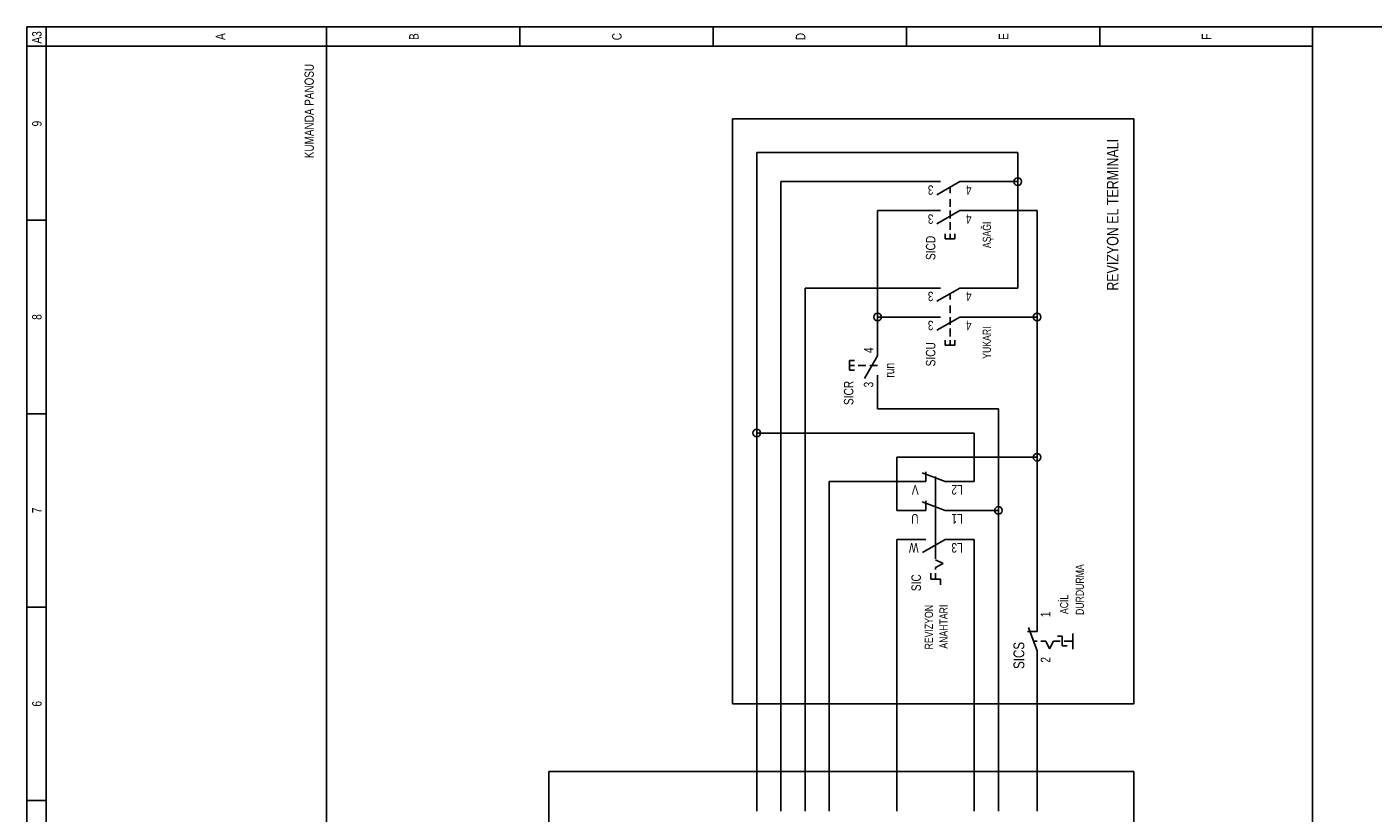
# Model space of a CAD drawing. Header units: centimetres. Extents: x 0 to 12309, y -30 to 2970.
# Tile 21 of 28: x 10921 to 11579, y 632 to 1016. Entities that reach past the tile are written whole.
import ezdxf
from ezdxf.enums import TextEntityAlignment as Align

# ---------------------------------------------------------------- set-up
doc = ezdxf.new("R2010")
doc.units = ezdxf.units.CM
doc.layers.add('ASN-ELEKTRIK', color=3, linetype='Continuous')
doc.layers.add('ASN-ELEKTRIK-YAZI', color=4, linetype='Continuous')

msp = doc.modelspace()

# ---------------------------------------------------------------- linework, layer by layer
at = {"layer": 'ASN-ELEKTRIK'}
for p, q in [((10920.81, 70.2), (10920.81, 1015.95)), ((10920.81, 1015.95), (11587.57, 1015.95)), ((10930.27, 79.66), (10930.27, 1015.95)), ((11067.4, 1015.95), (11067.4, 1006.5)), ((11161.98, 1015.95), (11161.98, 1006.5)), ((11256.55, 1015.95), (11256.55, 1006.5)), ((11351.13, 1006.5), (11351.13, 1015.95)), ((11445.7, 1006.5), (11445.7, 1015.95)), ((11549.74, 70.2), (11549.74, 1015.95)), ((10920.81, 1006.5), (11549.74, 1006.5)), ((11067.4, 79.66), (11067.4, 1006.5)), ((11266.01, 684.94), (11266.01, 971.03)), ((11266.01, 971.03), (11462.26, 971.03)), ((11462.26, 971.03), (11462.26, 684.94)), ((11405.51, 954.48), (11277.83, 954.48)), ((11277.83, 817.34), (11277.83, 954.48)), ((11405.51, 940.29), (11405.51, 954.48)), ((11289.66, 635.29), (11289.66, 940.29)), ((11362.95, 940.29), (11289.66, 940.29)), ((11367.68, 940.29), (11362.95, 940.29)), ((11377.14, 940.29), (11365.95, 933.83)), ((11372.41, 934.62), (11372.41, 937.56)), ((11377.14, 940.29), (11381.87, 940.29)), ((11405.51, 940.29), (11381.87, 940.29)), ((11405.51, 888.28), (11405.51, 940.29)), ((11372.41, 928), (11372.41, 931.78)), ((11336.94, 926.11), (11362.95, 926.11)), ((11336.94, 874.09), (11336.94, 926.11)), ((11367.68, 926.11), (11362.95, 926.11)), ((11377.14, 926.11), (11365.95, 919.65)), ((11372.41, 922.32), (11372.41, 926.11)), ((11377.14, 926.11), (11381.87, 926.11)), ((11381.87, 926.11), (11414.97, 926.11)), ((11414.97, 874.09), (11414.97, 926.11)), ((10930.27, 921.38), (10920.81, 921.38)), ((11372.41, 916.65), (11372.41, 920.43)), ((11370.04, 912.39), (11370.04, 914.76)), ((11370.04, 912.39), (11374.77, 912.39)), ((11372.41, 912.39), (11372.41, 914.76)), ((11374.77, 912.39), (11374.77, 914.76)), ((11362.95, 888.28), (11301.48, 888.28)), ((11301.48, 888.28), (11301.48, 635.29)), ((11367.68, 888.28), (11362.95, 888.28)), ((11377.14, 888.28), (11365.95, 881.82)), ((11372.41, 882.6), (11372.41, 885.55)), ((11377.14, 888.28), (11381.87, 888.28)), ((11381.87, 888.28), (11405.51, 888.28)), ((11372.41, 875.98), (11372.41, 879.76)), ((11362.95, 874.09), (11336.94, 874.09)), ((11336.94, 859.9), (11336.94, 874.09)), ((11367.68, 874.09), (11362.95, 874.09)), ((11377.14, 874.09), (11365.95, 867.63)), ((11372.41, 870.31), (11372.41, 874.09)), ((11377.14, 874.09), (11381.87, 874.09)), ((11381.87, 874.09), (11414.97, 874.09)), ((11414.97, 805.52), (11414.97, 874.09)), ((11370.04, 860.38), (11370.04, 862.74)), ((11372.41, 864.63), (11372.41, 868.42)), ((11372.41, 860.38), (11372.41, 862.74)), ((11374.77, 860.38), (11374.77, 862.74)), ((11336.94, 855.17), (11336.94, 859.9)), ((11370.04, 860.38), (11374.77, 860.38)), ((11323.23, 852.81), (11325.59, 852.81)), ((11323.23, 848.08), (11323.23, 852.81)), ((11323.23, 850.45), (11325.59, 850.45)), ((11327.49, 850.45), (11331.27, 850.45)), ((11336.94, 855.17), (11330.48, 843.99)), ((11333.16, 850.45), (11336.94, 850.45)), ((11323.23, 848.08), (11325.59, 848.08)), ((11336.94, 845.72), (11336.94, 840.99)), ((11336.94, 829.17), (11336.94, 840.99)), ((10930.27, 826.8), (10920.81, 826.8)), ((11396.05, 829.17), (11336.94, 829.17)), ((11396.05, 779.51), (11396.05, 829.17)), ((11384.23, 817.34), (11277.83, 817.34)), ((11277.83, 635.29), (11277.83, 817.34)), ((11384.23, 793.7), (11384.23, 817.34)), ((11346.4, 779.51), (11346.4, 805.52)), ((11346.4, 805.52), (11414.97, 805.52)), ((11414.97, 725.04), (11414.97, 805.52)), ((11370.04, 793.7), (11358.7, 797.83)), ((11360.59, 793.7), (11360.59, 798.43)), ((11313.3, 793.7), (11313.3, 635.29)), ((11355.86, 793.7), (11313.3, 793.7)), ((11355.86, 793.7), (11355.67, 793.7)), ((11360.59, 793.7), (11355.86, 793.7)), ((11365.32, 755.87), (11365.32, 796.07)), ((11370.04, 793.7), (11374.77, 793.7)), ((11374.58, 793.7), (11374.77, 793.7)), ((11374.77, 793.7), (11384.23, 793.7)), ((11370.04, 779.51), (11358.7, 783.65)), ((11360.59, 779.51), (11360.59, 784.24)), ((11355.86, 779.51), (11346.4, 779.51)), ((11355.86, 779.51), (11355.67, 779.51)), ((11360.59, 779.51), (11355.86, 779.51)), ((11370.04, 779.51), (11374.77, 779.51)), ((11374.58, 779.51), (11374.77, 779.51)), ((11396.05, 779.51), (11374.77, 779.51)), ((11396.05, 635.29), (11396.05, 779.51)), ((11346.4, 765.33), (11355.86, 765.33)), ((11346.4, 765.33), (11346.4, 635.29)), ((11355.86, 765.33), (11355.67, 765.33)), ((11360.59, 765.33), (11355.86, 765.33)), ((11370.04, 765.33), (11358.86, 758.87)), ((11370.04, 765.33), (11374.77, 765.33)), ((11374.58, 765.33), (11374.77, 765.33)), ((11384.23, 765.33), (11374.77, 765.33)), ((11384.23, 635.29), (11384.23, 765.33)), ((11365.32, 755.4), (11369.1, 753.51)), ((11365.32, 753.51), (11365.32, 753.6)), ((11369.1, 753.51), (11365.32, 751.61)), ((11365.32, 750.67), (11365.32, 751.61)), ((11362.95, 745.94), (11362.95, 748.78)), ((11362.95, 745.94), (11367.68, 745.94)), ((11365.32, 745.94), (11365.32, 748.78)), ((11367.68, 743.1), (11367.68, 745.94)), ((10930.27, 732.23), (10920.81, 732.23)), ((11414.97, 720.31), (11414.97, 725.04)), ((11414.97, 720.31), (11410.24, 720.31)), ((11414.97, 710.85), (11410.84, 722.2)), ((11427.26, 717.95), (11424.9, 717.95)), ((11427.26, 717.95), (11427.26, 713.22)), ((11432.38, 711.72), (11432.38, 719.28)), ((11414.97, 715.58), (11413.27, 715.58)), ((11419.22, 715.58), (11416.86, 715.58)), ((11419.22, 715.58), (11421.11, 711.8)), ((11421.11, 711.8), (11423.01, 715.58)), ((11426.32, 715.58), (11423.01, 715.58)), ((11429.63, 713.22), (11427.26, 713.22)), ((11432.37, 715.58), (11428.21, 715.58)), ((11414.97, 710.85), (11414.97, 706.12)), ((11414.97, 635.29), (11414.97, 706.12)), ((11462.26, 684.94), (11266.01, 684.94)), ((11176.16, 110.39), (11176.16, 651.84)), ((11176.16, 651.84), (11462.26, 651.84)), ((11462.26, 651.84), (11462.26, 110.39)), ((10930.27, 637.65), (10920.81, 637.65)), ((11277.83, 632.45), (11277.83, 635.29)), ((11289.66, 632.45), (11289.66, 635.29)), ((11301.48, 632.45), (11301.48, 635.29)), ((11313.3, 632.45), (11313.3, 635.29)), ((11346.4, 632.45), (11346.4, 635.29)), ((11384.23, 632.45), (11384.23, 635.29)), ((11396.05, 632.45), (11396.05, 635.29)), ((11414.97, 632.45), (11414.97, 635.29))]:
    msp.add_line(p, q, dxfattribs=at)
for centre in [(11405.51, 940.29), (11336.94, 874.09), (11414.97, 874.09), (11277.83, 817.34), (11414.97, 805.52), (11396.05, 779.51)]:
    msp.add_circle(centre, 1.89, dxfattribs=at)

# ---------------------------------------------------------------- texts
at = {"layer": 'ASN-ELEKTRIK-YAZI', "width": 0.8}
for s, height, rotation, p in [('A3', 4.634, 90, (10928, 1007.82)), ('3', 4.63, 180, (11364.28, 938.5)), ('3', 4.63, 180, (11364.28, 924.31)), ('3', 4.63, 180, (11364.28, 886.48)), ('3', 4.63, 180, (11364.28, 872.29)), ('run', 4.634, 90, (11345.08, 844.48)), ('3', 4.63, 90, (11334.86, 839.66)), ('V', 4.63, 180, (11356.99, 791.9)), ('U', 4.63, 180, (11356.99, 777.72)), ('W', 4.63, 180, (11356.99, 763.53)), ('DURDURMA', 3.972, 90, (11437.84, 728.38)), ('ACİL', 3.972, 90, (11430.19, 728.82)), ('1', 4.63, 90, (11421.4, 727.31))]:
    msp.add_text(s, height=height, rotation=rotation, dxfattribs=at).set_placement(p)
for s, height, p in [('A', 4.63, (11017.85, 1011.22)), ('B', 4.63, (11112.42, 1011.22)), ('C', 4.63, (11211.72, 1011.22)), ('D', 4.63, (11301.57, 1011.22)), ('E', 4.63, (11400.88, 1011.22)), ('F', 4.63, (11500.18, 1011.22)), ('9', 4.63, (10928, 968.67)), ('AŞAĞI', 3.972, (11392.36, 914.28)), ('8', 4.63, (10928, 874.09)), ('YUKARI', 3.972, (11392.35, 861.58)), ('7', 4.63, (10928, 779.51)), ('SICS', 5.296, (11408.73, 708.58)), ('6', 4.63, (10928, 684.94))]:
    msp.add_text(s, height=height, rotation=90, dxfattribs=at).set_placement(p, align=Align.CENTER)
for s, height, rotation, p in [('KUMANDA PANOSU', 4.5396, 90, (11061.16, 997.89)), ('REVIZYON EL TERMINALI', 5.6745, 90, (11454.78, 961.19)), ('4', 4.63, 180, (11380.16, 938.5)), ('4', 4.63, 180, (11380.16, 924.31)), ('SICD', 4.634, 90, (11365.22, 913.81)), ('4', 4.63, 180, (11380.16, 886.48)), ('4', 4.63, 180, (11380.16, 872.29)), ('4', 4.63, 90, (11334.86, 859.24)), ('SICU', 4.634, 90, (11365.22, 861.79)), ('SICR', 4.634, 90, (11325.12, 842.88)), ('L2', 4.634, 180, (11373.07, 791.9)), ('L1', 4.634, 180, (11373.07, 777.72)), ('L3', 4.634, 180, (11373.07, 763.53)), ('SIC', 4.634, 90, (11358.13, 748.3)), ('REVIZYON', 3.972, 90, (11363.99, 733.27)), ('ANAHTARI', 3.972, 90, (11371.19, 733.41)), ('2', 4.63, 90, (11421.4, 707.83))]:
    msp.add_text(s, height=height, rotation=rotation, dxfattribs=at).set_placement(p, align=Align.RIGHT)

doc.saveas('drawing.dxf')
